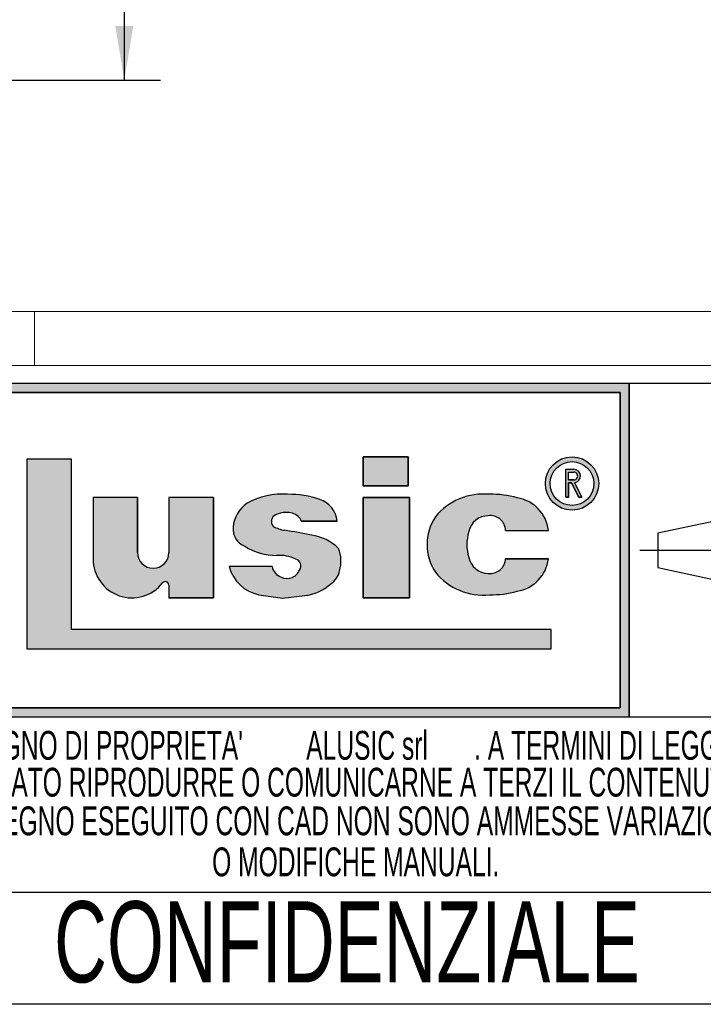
# Model space of a CAD drawing. Header units: millimetres. Extents: x 0 to 420, y 0 to 297.
# Tile 9 of 63: x 226 to 264, y 31 to 85. Entities that reach past the tile are written whole.
import ezdxf
from ezdxf.enums import TextEntityAlignment as Align

# ---------------------------------------------------------------- set-up
doc = ezdxf.new("R2010")
doc.units = ezdxf.units.MM
doc.linetypes.add('CENTERX2', pattern=[20.319999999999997, 12.7, -2.54, 2.54, -2.54])
doc.layers.add('CARTIGLIO', color=140, linetype='Continuous')
doc.layers.add('QUOTE', color=174, linetype='Continuous')
doc.styles.add('SLDTEXTSTYLE0', font='TXT', dxfattribs={"width": 0.6382978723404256})
doc.styles.add('SLDTEXTSTYLE1', font='TXT', dxfattribs={"width": 0.675})
doc.styles.add('SLDTEXTSTYLE3', font='TXT', dxfattribs={"width": 0.75})
doc.dimstyles.new('SLDDIMSTYLE1', dxfattribs={"dimtxt": 3, "dimasz": 3, "dimexe": 0, "dimexo": 0.0625, "dimgap": 0.75, "dimtad": 1, "dimlfac": 6.521243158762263, "dimrnd": 1e-09, "dimzin": 12, "dimdsep": 46, "dimtxsty": 'SLDTEXTSTYLE3', "dimsah": 1, "dimcen": 0.09, "dimadec": 0, "dimazin": 3, "dimtfac": 1, "dimtdec": 3, "dimtofl": 0, "dimtmove": 0, "dimatfit": 3, "dimfxl": 0, "dimfrac": 2, "dimtolj": 1, "dimtzin": 12, "dimarcsym": 0})

# ---------------------------------------------------------------- blocks, each defined once
blk = doc.blocks.new('SW_NOTE_0_16')
at = {"layer": 'CARTIGLIO', "color": 0, "insert": (21.07265624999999, 5.800804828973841), "char_height": 4.500000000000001, "attachment_point": 2, "style": 'SLDTEXTSTYLE1'}
blk.add_mtext('CONFIDENZIALE', dxfattribs=at)
blk = doc.blocks.new('SW_NOTE_0_17')
at = {"layer": 'CARTIGLIO', "color": 0, "insert": (28.04255319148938, 2.062508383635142), "char_height": 1.6, "attachment_point": 2, "style": 'SLDTEXTSTYLE0'}
blk.add_mtext('DISEGNO ESEGUITO CON CAD NON SONO AMMESSE VARIAZIONI', dxfattribs=at)
blk = doc.blocks.new('SW_NOTE_0_18')
at = {"layer": 'CARTIGLIO', "color": 0, "insert": (27.3404255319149, 2.062508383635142), "char_height": 1.6, "attachment_point": 2, "style": 'SLDTEXTSTYLE0'}
blk.add_mtext('VIETATO RIPRODURRE O COMUNICARNE A TERZI IL CONTENUTO.', dxfattribs=at)
blk = doc.blocks.new('SW_NOTE_0_20')
at = {"layer": 'CARTIGLIO', "color": 0, "insert": (10.40425531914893, 2.062508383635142), "char_height": 1.6, "attachment_point": 2, "style": 'SLDTEXTSTYLE0'}
blk.add_mtext('O MODIFICHE MANUALI.', dxfattribs=at)
blk = doc.blocks.new('SW_NOTE_0_21')
at = {"layer": 'CARTIGLIO', "color": 0, "char_height": 1.6, "attachment_point": 2, "style": 'SLDTEXTSTYLE0'}
for s, insert in [('ALUSIC srl', (25.45120500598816, 2.062508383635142)), ("DISEGNO DI PROPRIETA'", (10.27659574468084, 2.062508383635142)), (". A TERMINI DI LEGGE E'", (39.41078027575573, 2.062508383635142))]:
    blk.add_mtext(s, dxfattribs=dict(at, insert=insert))
blk = doc.blocks.new('Cartiglio ALUSIC')
at = {"layer": 'CARTIGLIO'}
h = blk.add_hatch(color=256, dxfattribs=at)
h.paths.add_polyline_path([(113.971100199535, 149.9990413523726), (113.971100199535, 131.4990413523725), (158.971100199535, 131.4990413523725), (158.971100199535, 149.9990413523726)], flags=0)
h.paths.add_polyline_path([(114.471100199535, 131.9990413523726), (114.471100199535, 149.4990413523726), (158.471100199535, 149.4990413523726), (158.471100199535, 131.9990413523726)], flags=0)
for points in [[(144.2116339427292, 145.9308884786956), (144.2116339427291, 144.3245774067), (146.6985305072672, 144.3245774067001), (146.6985305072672, 145.9308884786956)], [(128.0219401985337, 145.7956943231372), (125.5527056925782, 145.7956943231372), (125.5527056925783, 135.2696801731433), (154.6424359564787, 135.2696801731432), (154.6424359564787, 136.3597302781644), (128.0219401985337, 136.3597302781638)], [(146.7838932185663, 143.6808359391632), (144.2116339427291, 143.6808359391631), (144.2116339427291, 138.1064632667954), (146.7838932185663, 138.1064632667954)]]:
    blk.add_hatch(color=256, dxfattribs=at).paths.add_polyline_path(points, flags=0)
h = blk.add_hatch(color=256, dxfattribs=at)
edge = h.paths.add_edge_path(flags=0)
edge.add_arc((155.7921827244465, 144.4510199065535), 1.479868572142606, 0, 360)
edge = h.paths.add_edge_path(flags=0)
edge.add_arc((155.7921827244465, 144.4510199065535), 1.214864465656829, 0, 360)
h = blk.add_hatch(color=256, dxfattribs=at)
edge = h.paths.add_edge_path(flags=0)
edge.add_arc((155.8903200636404, 144.8676091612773), 0.3723980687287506, 277.1406326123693, 450.0000000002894)
edge.add_line((155.8903200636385, 145.240007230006), (155.450204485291, 145.240007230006))
edge.add_line((155.450204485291, 145.240007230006), (155.450204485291, 143.6880606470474))
edge.add_line((155.450204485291, 143.6880606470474), (155.605611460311, 143.6880606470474))
edge.add_line((155.605611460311, 143.6880606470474), (155.605611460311, 144.4952110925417))
edge.add_line((155.605611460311, 144.4952110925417), (155.764003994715, 144.4952110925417))
edge.add_line((155.764003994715, 144.4952110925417), (156.171212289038, 143.6880606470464))
edge.add_line((156.171212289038, 143.6880606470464), (156.3452765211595, 143.6880606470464))
edge.add_line((156.3452765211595, 143.6880606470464), (155.9366110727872, 144.4980993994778))
edge = h.paths.add_edge_path(flags=0)
edge.add_line((155.6056114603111, 145.0846002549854), (155.8903200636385, 145.0846002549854))
edge.add_arc((155.8903200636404, 144.8676091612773), 0.2169910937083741, -90.00000000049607, 90.00000000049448, ccw=False)
edge.add_line((155.8903200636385, 144.6506180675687), (155.6056114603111, 144.6506180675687))
edge.add_line((155.6056114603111, 144.6506180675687), (155.6056114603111, 145.0846002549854))
h = blk.add_hatch(color=256, dxfattribs=at)
edge = h.paths.add_edge_path(flags=0)
edge.add_line((139.7219511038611, 138.0874905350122), (140.9616140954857, 138.2313935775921))
edge.add_arc((140.6251358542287, 140.9172664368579), 2.706867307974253, 277.1406456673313, 311.0032214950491)
edge.add_arc((141.7459062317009, 139.8536948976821), 1.178212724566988, 303.7868133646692, 347.8980612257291)
edge.add_arc((141.0550130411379, 140.1458147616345), 1.920162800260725, 343.6935231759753, 381.4193527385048)
edge.add_arc((140.9170023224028, 138.8528855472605), 2.77207698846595, 46.00269433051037, 81.25096772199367)
edge.add_arc((133.1604335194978, 99.54681763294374), 42.8338661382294, 78.993004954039, 81.01866969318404)
edge.add_arc((140.0875549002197, 143.5111497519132), 1.672976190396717, 238.77709912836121, 261.74465207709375, ccw=False)
edge.add_arc((139.511171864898, 142.3534770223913), 0.3988810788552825, 114.64010585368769, 223.1865854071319, ccw=False)
edge.add_arc((139.9292750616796, 141.471492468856), 1.374925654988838, 90.51660503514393, 115.15343256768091, ccw=False)
edge.add_arc((139.978971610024, 141.8617877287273), 0.986530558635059, 50.69488274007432, 93.60864602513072, ccw=False)
edge.add_arc((140.2656634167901, 142.2302567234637), 0.519939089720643, 14.547573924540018, 49.4198797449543, ccw=False)
edge.add_line((140.7689329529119, 142.3608569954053), (142.7634621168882, 142.3608569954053))
edge.add_arc((141.3534729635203, 142.2214802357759), 1.416861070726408, 5.645321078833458, 71.38339334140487)
edge.add_arc((140.0918708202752, 138.6413140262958), 5.212710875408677, 70.80435731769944, 90.86664277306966)
edge.add_arc((139.6876943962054, 140.01898057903), 3.848224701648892, 85.15036290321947, 119.9120405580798)
edge.add_arc((138.7589405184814, 141.8826763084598), 1.774008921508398, 123.9309471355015, 174.9914571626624)
edge.add_arc((138.007121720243, 141.9227892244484), 1.021881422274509, 173.5516105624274, 249.3813116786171)
edge.add_arc((139.4480837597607, 143.8857829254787), 3.430150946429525, 238.3320469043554, 269.1908231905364)
edge.add_arc((139.5671105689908, 138.3083973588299), 2.154096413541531, 64.99796384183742, 94.45891481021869, ccw=False)
edge.add_arc((140.3551381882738, 139.8813550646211), 0.398545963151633, -35.586121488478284, 72.11412463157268, ccw=False)
edge.add_arc((139.9862171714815, 139.9393420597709), 0.7512299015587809, 245.201083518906, 337.29941344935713, ccw=False)
edge.add_arc((139.934335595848, 140.0154535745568), 0.8024620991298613, 192.5591591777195, 250.8523518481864, ccw=False)
edge.add_line((139.1510748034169, 139.8409601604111), (136.768183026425, 139.8409601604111))
edge.add_arc((138.8654850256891, 140.4022414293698), 2.1711085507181, 194.9824340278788, 258.3364147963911)
edge.add_line((138.4265630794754, 138.2759630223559), (139.7219511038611, 138.0874905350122))
h = blk.add_hatch(color=256, dxfattribs=at)
edge = h.paths.add_edge_path(flags=0)
edge.add_arc((151.1448446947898, 140.5631500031), 1.095489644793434, 191.1589777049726, 269.9285492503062, ccw=False)
edge.add_arc((152.2932291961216, 141.066632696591), 2.335462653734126, 162.1599290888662, 197.8400709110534, ccw=False)
edge.add_arc((151.1448446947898, 141.5701153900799), 1.095489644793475, 90.07145075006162, 168.8410222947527, ccw=False)
edge.add_arc((151.2517282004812, 141.8150308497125), 0.8574339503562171, 2.566657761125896, 97.25285314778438, ccw=False)
edge.add_line((152.108301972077, 141.8534281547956), (154.4848142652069, 141.8534281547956))
edge.add_arc((152.4212904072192, 141.6061501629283), 2.078287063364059, 6.833333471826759, 81.00039250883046)
edge.add_arc((151.336234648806, 138.6914263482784), 5.163706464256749, 74.1517675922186, 91.31975036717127)
edge.add_arc((150.8738064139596, 140.4366829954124), 3.434301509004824, 84.25969198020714, 140.8312604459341)
edge.add_arc((150.5707293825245, 141.0666326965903), 2.817144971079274, 146.8823062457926, 213.1176937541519)
edge.add_arc((150.87380641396, 141.6965823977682), 3.434301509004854, 219.1687395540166, 275.7403080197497)
edge.add_arc((151.3362346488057, 143.4418390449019), 5.163706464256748, 268.6802496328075, 285.8482324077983)
edge.add_arc((152.4212904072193, 140.5271152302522), 2.078287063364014, 278.9996074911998, 353.1666665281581)
edge.add_line((154.4848142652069, 140.2798372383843), (152.1083019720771, 140.2798372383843))
edge.add_arc((151.2517282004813, 140.3182345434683), 0.8574339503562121, 262.7471468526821, 357.4333422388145, ccw=False)
h = blk.add_hatch(color=256, dxfattribs=at)
edge = h.paths.add_edge_path(flags=0)
edge.add_arc((132.5578484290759, 140.6186164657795), 0.8721260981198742, 180, 360, ccw=False)
edge.add_line((131.6857223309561, 140.6186164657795), (131.6857223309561, 143.6808359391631))
edge.add_line((131.6857223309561, 143.6808359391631), (129.2243885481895, 143.6808359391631))
edge.add_line((129.2243885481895, 143.6808359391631), (129.2243885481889, 140.2640777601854))
edge.add_arc((131.3820030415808, 140.2640777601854), 2.157614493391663, 180, 321.9680973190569)
edge.add_arc((133.2350345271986, 138.8146685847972), 0.1949400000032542, 3.751097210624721e-10, 141.9680973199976, ccw=False)
edge.add_line((133.4299745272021, 138.8146685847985), (133.4299745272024, 138.106463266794))
edge.add_line((133.4299745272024, 138.106463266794), (135.91068894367, 138.106463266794))
edge.add_line((135.91068894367, 138.106463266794), (135.9106889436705, 143.6808359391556))
edge.add_line((135.9106889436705, 143.6808359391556), (133.4299745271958, 143.6808359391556))
edge.add_line((133.4299745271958, 143.6808359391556), (133.4299745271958, 140.6186164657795))
at = {"color": 161, "linetype": 'Continuous', "lineweight": 18}
for p, q in [((113.971100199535, 153.9990413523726), (313.621100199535, 153.9990413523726)), ((125.971100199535, 153.9990413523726), (125.971100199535, 150.9990413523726)), ((113.971100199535, 150.9990413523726), (313.621100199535, 150.9990413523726))]:
    blk.add_line(p, q, dxfattribs=at)
at = {"layer": 'CARTIGLIO'}
for p, q in [((173.971100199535, 149.9990413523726), (113.971100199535, 149.9990413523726)), ((158.971100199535, 149.9990413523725), (113.971100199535, 149.9990413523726)), ((158.971100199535, 131.4990413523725), (158.971100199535, 149.9990413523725)), ((158.971100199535, 149.9990413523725), (158.971100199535, 131.4990413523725)), ((114.471100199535, 149.4990413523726), (158.471100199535, 149.4990413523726)), ((158.471100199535, 149.4990413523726), (114.471100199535, 149.4990413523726)), ((158.471100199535, 149.4990413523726), (158.471100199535, 131.9990413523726)), ((158.471100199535, 131.9990413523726), (158.471100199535, 149.4990413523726)), ((146.6985305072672, 145.9308884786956), (144.2116339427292, 145.9308884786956)), ((144.2116339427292, 145.9308884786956), (144.2116339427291, 144.3245774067)), ((144.2116339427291, 144.3245774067), (144.2116339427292, 145.9308884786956)), ((144.2116339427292, 145.9308884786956), (146.6985305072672, 145.9308884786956)), ((146.6985305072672, 145.9308884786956), (146.6985305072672, 144.3245774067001)), ((146.6985305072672, 144.3245774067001), (146.6985305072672, 145.9308884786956)), ((128.0219401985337, 145.7956943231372), (125.5527056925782, 145.7956943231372)), ((125.5527056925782, 145.7956943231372), (125.5527056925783, 135.2696801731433)), ((128.0219401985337, 145.7956943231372), (125.5527056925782, 145.7956943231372)), ((125.5527056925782, 145.7956943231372), (125.5527056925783, 135.2696801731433)), ((128.0219401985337, 136.3597302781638), (128.0219401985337, 145.7956943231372)), ((128.0219401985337, 136.3597302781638), (128.0219401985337, 145.7956943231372)), ((155.450204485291, 143.6880606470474), (155.450204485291, 145.240007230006)), ((155.450204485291, 143.6880606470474), (155.450204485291, 145.240007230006)), ((155.450204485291, 145.240007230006), (155.8903200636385, 145.240007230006)), ((155.450204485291, 145.240007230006), (155.8903200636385, 145.240007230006)), ((155.6056114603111, 145.0846002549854), (155.8903200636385, 145.0846002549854)), ((155.6056114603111, 144.6506180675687), (155.6056114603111, 145.0846002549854)), ((155.6056114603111, 144.6506180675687), (155.6056114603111, 145.0846002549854)), ((155.6056114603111, 145.0846002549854), (155.8903200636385, 145.0846002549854)), ((144.2116339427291, 144.3245774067), (146.6985305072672, 144.3245774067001)), ((146.6985305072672, 144.3245774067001), (144.2116339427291, 144.3245774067)), ((155.6056114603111, 144.6506180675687), (155.8903200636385, 144.6506180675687)), ((155.8903200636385, 144.6506180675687), (155.6056114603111, 144.6506180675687)), ((155.605611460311, 144.4952110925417), (155.605611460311, 143.6880606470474)), ((155.605611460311, 143.6880606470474), (155.605611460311, 144.4952110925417)), ((155.764003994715, 144.4952110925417), (155.605611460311, 144.4952110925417)), ((155.605611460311, 144.4952110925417), (155.764003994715, 144.4952110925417)), ((156.171212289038, 143.6880606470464), (155.764003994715, 144.4952110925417)), ((155.764003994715, 144.4952110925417), (156.171212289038, 143.6880606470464)), ((155.9366110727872, 144.4980993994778), (156.3452765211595, 143.6880606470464)), ((155.9366110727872, 144.4980993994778), (156.3452765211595, 143.6880606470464)), ((129.2243885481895, 143.6808359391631), (129.2243885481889, 140.2640777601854)), ((131.6857223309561, 143.6808359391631), (129.2243885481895, 143.6808359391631)), ((131.6857223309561, 143.6808359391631), (129.2243885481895, 143.6808359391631)), ((129.2243885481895, 143.6808359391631), (129.2243885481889, 140.2640777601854)), ((131.6857223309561, 140.6186164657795), (131.6857223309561, 143.6808359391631)), ((131.6857223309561, 143.6808359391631), (131.6857223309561, 140.6186164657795)), ((135.9106889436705, 143.6808359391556), (133.4299745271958, 143.6808359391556)), ((133.4299745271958, 143.6808359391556), (133.4299745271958, 140.6186164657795)), ((133.4299745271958, 143.6808359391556), (133.4299745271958, 140.6186164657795)), ((135.9106889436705, 143.6808359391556), (133.4299745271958, 143.6808359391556)), ((135.9106889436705, 143.6808359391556), (135.91068894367, 138.106463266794)), ((135.91068894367, 138.106463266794), (135.9106889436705, 143.6808359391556)), ((146.7838932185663, 143.6808359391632), (144.2116339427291, 143.6808359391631)), ((144.2116339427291, 143.6808359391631), (144.2116339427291, 138.1064632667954)), ((144.2116339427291, 143.6808359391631), (146.7838932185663, 143.6808359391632)), ((144.2116339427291, 138.1064632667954), (144.2116339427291, 143.6808359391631)), ((146.7838932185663, 138.1064632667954), (146.7838932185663, 143.6808359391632)), ((146.7838932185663, 143.6808359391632), (146.7838932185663, 138.1064632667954)), ((155.450204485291, 143.6880606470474), (155.605611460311, 143.6880606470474)), ((155.605611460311, 143.6880606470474), (155.450204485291, 143.6880606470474)), ((156.171212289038, 143.6880606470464), (156.3452765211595, 143.6880606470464)), ((156.3452765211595, 143.6880606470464), (156.171212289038, 143.6880606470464)), ((160.5624374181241, 141.7060810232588), (166.0550106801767, 142.8872795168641)), ((140.7689329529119, 142.3608569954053), (142.7634621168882, 142.3608569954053)), ((142.7634621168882, 142.3608569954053), (140.7689329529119, 142.3608569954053)), ((152.108301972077, 141.8534281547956), (154.4848142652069, 141.8534281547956)), ((152.108301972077, 141.8534281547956), (154.4848142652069, 141.8534281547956)), ((160.5624374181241, 141.7060810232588), (160.5624374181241, 139.7920016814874)), ((154.4848142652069, 140.2798372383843), (152.1083019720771, 140.2798372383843)), ((152.1083019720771, 140.2798372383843), (154.4848142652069, 140.2798372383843)), ((139.1510748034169, 139.8409601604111), (136.768183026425, 139.8409601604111)), ((139.1510748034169, 139.8409601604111), (136.768183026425, 139.8409601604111)), ((160.5624374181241, 139.7920016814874), (166.0550106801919, 138.6108031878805)), ((133.4299745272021, 138.8146685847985), (133.4299745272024, 138.106463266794)), ((133.4299745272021, 138.8146685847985), (133.4299745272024, 138.106463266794)), ((138.4265630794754, 138.2759630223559), (139.7219511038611, 138.0874905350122)), ((138.4265630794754, 138.2759630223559), (139.7219511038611, 138.0874905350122)), ((133.4299745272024, 138.106463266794), (135.91068894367, 138.106463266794)), ((135.91068894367, 138.106463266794), (133.4299745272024, 138.106463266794)), ((139.7219511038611, 138.0874905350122), (140.9616140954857, 138.2313935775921)), ((139.7219511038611, 138.0874905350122), (140.9616140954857, 138.2313935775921)), ((144.2116339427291, 138.1064632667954), (146.7838932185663, 138.1064632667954)), ((146.7838932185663, 138.1064632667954), (144.2116339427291, 138.1064632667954)), ((154.6424359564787, 136.3597302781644), (128.0219401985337, 136.3597302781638)), ((154.6424359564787, 136.3597302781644), (128.0219401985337, 136.3597302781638)), ((154.6424359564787, 135.2696801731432), (154.6424359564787, 136.3597302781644)), ((154.6424359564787, 135.2696801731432), (154.6424359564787, 136.3597302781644)), ((125.5527056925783, 135.2696801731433), (154.6424359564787, 135.2696801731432)), ((125.5527056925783, 135.2696801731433), (154.6424359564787, 135.2696801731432)), ((158.471100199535, 131.9990413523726), (114.471100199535, 131.9990413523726)), ((114.471100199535, 131.9990413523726), (158.471100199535, 131.9990413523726)), ((113.971100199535, 131.4990413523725), (158.971100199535, 131.4990413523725)), ((113.971100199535, 131.4990413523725), (173.971100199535, 131.4990413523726)), ((173.971100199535, 121.7636603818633), (113.971100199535, 121.7636603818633)), ((173.971100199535, 115.5498549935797), (113.971100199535, 115.5498549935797))]:
    blk.add_line(p, q, dxfattribs=at)
at = {"layer": 'CARTIGLIO', "linetype": 'CENTERX2'}
blk.add_line((159.5584198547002, 140.749041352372), (173.3837805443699, 140.749041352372), dxfattribs=at)
at = {"layer": 'CARTIGLIO'}
for radius in [1.479868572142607, 1.479868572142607, 1.214864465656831, 1.214864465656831]:
    blk.add_circle((155.7921827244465, 144.4510199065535), radius, dxfattribs=at)
for centre, radius, start, end in [((155.8903200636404, 144.8676091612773), 0.3723980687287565, 277.1406326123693, 90.00000000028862), ((155.8903200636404, 144.8676091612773), 0.3723980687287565, 277.1406326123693, 90.00000000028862), ((155.8903200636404, 144.8676091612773), 0.2169910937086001, 269.9999999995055, 90.00000000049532), ((155.8903200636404, 144.8676091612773), 0.2169910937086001, 269.9999999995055, 90.00000000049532), ((139.6876943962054, 140.01898057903), 3.848224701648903, 85.15036290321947, 119.9120405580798), ((139.6876943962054, 140.01898057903), 3.848224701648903, 85.15036290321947, 119.9120405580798), ((140.0918708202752, 138.6413140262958), 5.212710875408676, 70.80435731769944, 90.86664277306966), ((140.0918708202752, 138.6413140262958), 5.212710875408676, 70.80435731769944, 90.86664277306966), ((150.8738064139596, 140.4366829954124), 3.434301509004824, 84.25969198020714, 140.8312604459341), ((150.8738064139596, 140.4366829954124), 3.434301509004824, 84.25969198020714, 140.8312604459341), ((151.336234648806, 138.6914263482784), 5.163706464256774, 74.1517675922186, 91.31975036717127), ((151.336234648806, 138.6914263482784), 5.163706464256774, 74.1517675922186, 91.31975036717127), ((138.7589405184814, 141.8826763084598), 1.774008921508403, 123.9309471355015, 174.9914571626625), ((138.7589405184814, 141.8826763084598), 1.774008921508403, 123.9309471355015, 174.9914571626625), ((141.3534729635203, 142.2214802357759), 1.416861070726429, 5.645321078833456, 71.38339334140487), ((141.3534729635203, 142.2214802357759), 1.416861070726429, 5.645321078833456, 71.38339334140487), ((152.4212904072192, 141.6061501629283), 2.078287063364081, 6.833333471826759, 81.00039250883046), ((152.4212904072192, 141.6061501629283), 2.078287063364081, 6.833333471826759, 81.00039250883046), ((139.511171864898, 142.3534770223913), 0.3988810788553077, 114.6401058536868, 223.1865854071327), ((139.511171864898, 142.3534770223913), 0.3988810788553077, 114.6401058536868, 223.1865854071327), ((139.9292750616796, 141.471492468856), 1.374925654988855, 90.51660503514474, 115.1534325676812), ((139.9292750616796, 141.471492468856), 1.374925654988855, 90.51660503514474, 115.1534325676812), ((139.978971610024, 141.8617877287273), 0.9865305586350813, 50.69488274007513, 93.60864602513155), ((139.978971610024, 141.8617877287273), 0.9865305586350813, 50.69488274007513, 93.60864602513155), ((140.2656634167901, 142.2302567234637), 0.5199390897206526, 14.5475739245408, 49.41987974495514), ((140.2656634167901, 142.2302567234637), 0.5199390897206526, 14.5475739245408, 49.41987974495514), ((151.1448446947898, 141.5701153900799), 1.095489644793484, 90.07145075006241, 168.8410222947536), ((151.1448446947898, 141.5701153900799), 1.095489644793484, 90.07145075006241, 168.8410222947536), ((151.2517282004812, 141.8150308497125), 0.8574339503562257, 2.566657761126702, 97.25285314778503), ((151.2517282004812, 141.8150308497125), 0.8574339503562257, 2.566657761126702, 97.25285314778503), ((140.0875549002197, 143.5111497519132), 1.672976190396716, 238.777099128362, 261.7446520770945), ((140.0875549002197, 143.5111497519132), 1.672976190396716, 238.777099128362, 261.7446520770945), ((150.5707293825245, 141.0666326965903), 2.81714497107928, 146.8823062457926, 213.1176937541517), ((150.5707293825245, 141.0666326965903), 2.81714497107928, 146.8823062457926, 213.1176937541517), ((138.007121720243, 141.9227892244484), 1.021881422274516, 173.5516105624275, 249.381311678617), ((138.007121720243, 141.9227892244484), 1.021881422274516, 173.5516105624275, 249.381311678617), ((133.1604335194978, 99.54681763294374), 42.83386613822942, 78.993004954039, 81.01866969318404), ((133.1604335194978, 99.54681763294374), 42.83386613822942, 78.993004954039, 81.01866969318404), ((140.9170023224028, 138.8528855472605), 2.77207698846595, 46.00269433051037, 81.25096772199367), ((140.9170023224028, 138.8528855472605), 2.77207698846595, 46.00269433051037, 81.25096772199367), ((152.2932291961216, 141.066632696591), 2.335462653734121, 162.159929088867, 197.8400709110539), ((152.2932291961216, 141.066632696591), 2.335462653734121, 162.159929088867, 197.8400709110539), ((132.5578484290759, 140.6186164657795), 0.8721260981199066, 180, 0), ((132.5578484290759, 140.6186164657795), 0.8721260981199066, 180, 0), ((139.4480837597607, 143.8857829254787), 3.430150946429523, 238.3320469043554, 269.1908231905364), ((139.4480837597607, 143.8857829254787), 3.430150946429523, 238.3320469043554, 269.1908231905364), ((139.5671105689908, 138.3083973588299), 2.154096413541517, 64.99796384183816, 94.45891481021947), ((139.5671105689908, 138.3083973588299), 2.154096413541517, 64.99796384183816, 94.45891481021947), ((141.0550130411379, 140.1458147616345), 1.920162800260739, 343.6935231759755, 21.41935273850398), ((141.0550130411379, 140.1458147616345), 1.920162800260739, 343.6935231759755, 21.41935273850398), ((131.3820030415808, 140.2640777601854), 2.157614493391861, 180, 321.9680973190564), ((131.3820030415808, 140.2640777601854), 2.157614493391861, 180, 321.9680973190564), ((140.3551381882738, 139.8813550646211), 0.398545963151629, 324.4138785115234, 72.11412463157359), ((140.3551381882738, 139.8813550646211), 0.398545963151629, 324.4138785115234, 72.11412463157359), ((151.1448446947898, 140.5631500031), 1.095489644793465, 191.1589777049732, 269.9285492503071), ((151.1448446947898, 140.5631500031), 1.095489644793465, 191.1589777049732, 269.9285492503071), ((151.2517282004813, 140.3182345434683), 0.8574339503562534, 262.7471468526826, 357.4333422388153), ((151.2517282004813, 140.3182345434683), 0.8574339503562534, 262.7471468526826, 357.4333422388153), ((152.4212904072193, 140.5271152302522), 2.078287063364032, 278.9996074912, 353.1666665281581), ((152.4212904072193, 140.5271152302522), 2.078287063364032, 278.9996074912, 353.1666665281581), ((138.8654850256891, 140.4022414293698), 2.171108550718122, 194.9824340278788, 258.3364147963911), ((138.8654850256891, 140.4022414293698), 2.171108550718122, 194.9824340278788, 258.3364147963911), ((139.934335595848, 140.0154535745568), 0.8024620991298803, 192.5591591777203, 250.8523518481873), ((139.934335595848, 140.0154535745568), 0.8024620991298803, 192.5591591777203, 250.8523518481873), ((139.9862171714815, 139.9393420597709), 0.7512299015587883, 245.2010835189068, 337.2994134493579), ((139.9862171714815, 139.9393420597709), 0.7512299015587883, 245.2010835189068, 337.2994134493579), ((141.7459062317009, 139.8536948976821), 1.178212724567, 303.7868133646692, 347.8980612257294), ((141.7459062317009, 139.8536948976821), 1.178212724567, 303.7868133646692, 347.8980612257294), ((150.87380641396, 141.6965823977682), 3.434301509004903, 219.1687395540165, 275.7403080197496), ((150.87380641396, 141.6965823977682), 3.434301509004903, 219.1687395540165, 275.7403080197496), ((133.2350345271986, 138.8146685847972), 0.1949400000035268, 3.759104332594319e-10, 141.9680973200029), ((133.2350345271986, 138.8146685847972), 0.1949400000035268, 3.759104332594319e-10, 141.9680973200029), ((140.6251358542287, 140.9172664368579), 2.706867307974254, 277.1406456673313, 311.0032214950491), ((140.6251358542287, 140.9172664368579), 2.706867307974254, 277.1406456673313, 311.0032214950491), ((151.3362346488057, 143.4418390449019), 5.163706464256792, 268.6802496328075, 285.8482324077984), ((151.3362346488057, 143.4418390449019), 5.163706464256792, 268.6802496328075, 285.8482324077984)]:
    blk.add_arc(centre, radius, start, end, dxfattribs=at)
at = {"layer": 'CARTIGLIO', "color": 140}
for name, p in [('SW_NOTE_0_21', (118.9711016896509, 128.6603244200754)), ('SW_NOTE_0_18', (116.3533271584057, 126.6141659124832)), ('SW_NOTE_0_17', (115.6355512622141, 124.4682551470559)), ('SW_NOTE_0_20', (133.3899886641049, 122.1920407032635)), ('SW_NOTE_0_16', (122.2362996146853, 115.4679531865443))]:
    blk.add_blockref(name, p, dxfattribs=at)
at = {"layer": 'CARTIGLIO', "color": 140, "style": 'SLDTEXTSTYLE0', "width": 0.6382978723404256}
for tag, height, p in [('AUTOATTR1', 3.5, (223.449403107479, 133.7003798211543)), ('AUTOATTR2', 3.5, (221.9290871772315, 127.4217635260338)), ('AUTOATTR11', 3.5, (222.8622803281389, 121.4105734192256)), ('AUTOATTR8', 4, (219.2444208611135, 110.0025032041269)), ('AUTOATTR9', 4, (218.1221976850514, 100.4234402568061)), ('AUTOATTR0', 4, (249.0325362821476, 100.3118048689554))]:
    blk.add_attdef(tag, text='', height=height, dxfattribs=at).set_placement(p, align=Align.TOP_CENTER)
at = {"layer": 'CARTIGLIO', "color": 140}
for tag in ['AUTOATTR13', 'AUTOATTR12', 'AUTOATTR10', 'AUTOATTR7', 'AUTOATTR6', 'AUTOATTR5', 'AUTOATTR4', 'AUTOATTR3']:
    blk.add_attdef(tag, (0, 0), '', height=4, dxfattribs=at)
blk = doc.blocks.new('_D_2')
at = {"layer": 'QUOTE'}
for p, q in [((212.9220158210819, 128.014052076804), (234.160529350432, 128.014052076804)), ((232.160529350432, 128.014052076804), (232.160529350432, 82.01055355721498)), ((212.9220158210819, 82.01055355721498), (234.160529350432, 82.01055355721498))]:
    blk.add_line(p, q, dxfattribs=at)
for points in [[(232.160529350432, 128.014052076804), (231.660529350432, 125.014052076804), (232.660529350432, 125.014052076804)], [(232.160529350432, 82.01055355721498), (232.660529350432, 85.01055355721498), (231.660529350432, 85.01055355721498)]]:
    blk.add_solid(points, dxfattribs=at)
at = {"layer": 'QUOTE', "insert": (228.2933260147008, 101.6873028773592), "char_height": 3, "attachment_point": 1, "rotation": 90.00000000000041, "style": 'SLDTEXTSTYLE3'}
blk.add_mtext('300', dxfattribs=at)

msp = doc.modelspace()

# ---------------------------------------------------------------- block references
at = {"layer": 'CARTIGLIO'}
msp.add_blockref('Cartiglio ALUSIC', (101.206296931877, -84.82804008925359), dxfattribs=at)

# ---------------------------------------------------------------- dimensions: what is measured, and where the dimension line sits
at = {"layer": 'QUOTE'}
dim = msp.add_linear_dim(base=(229.7792793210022, 82.01055355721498), p1=(210.9220158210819, 128.014052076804), p2=(210.9220158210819, 82.01055355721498), angle=90.0000000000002, dimstyle='SLDDIMSTYLE1', dxfattribs=at)
dim.commit()
dim.dimension.update_dxf_attribs({"geometry": '_D_2', "text_midpoint": (229.7792793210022, 105.0123028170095), "dimtype": 160})

doc.saveas('drawing.dxf')
